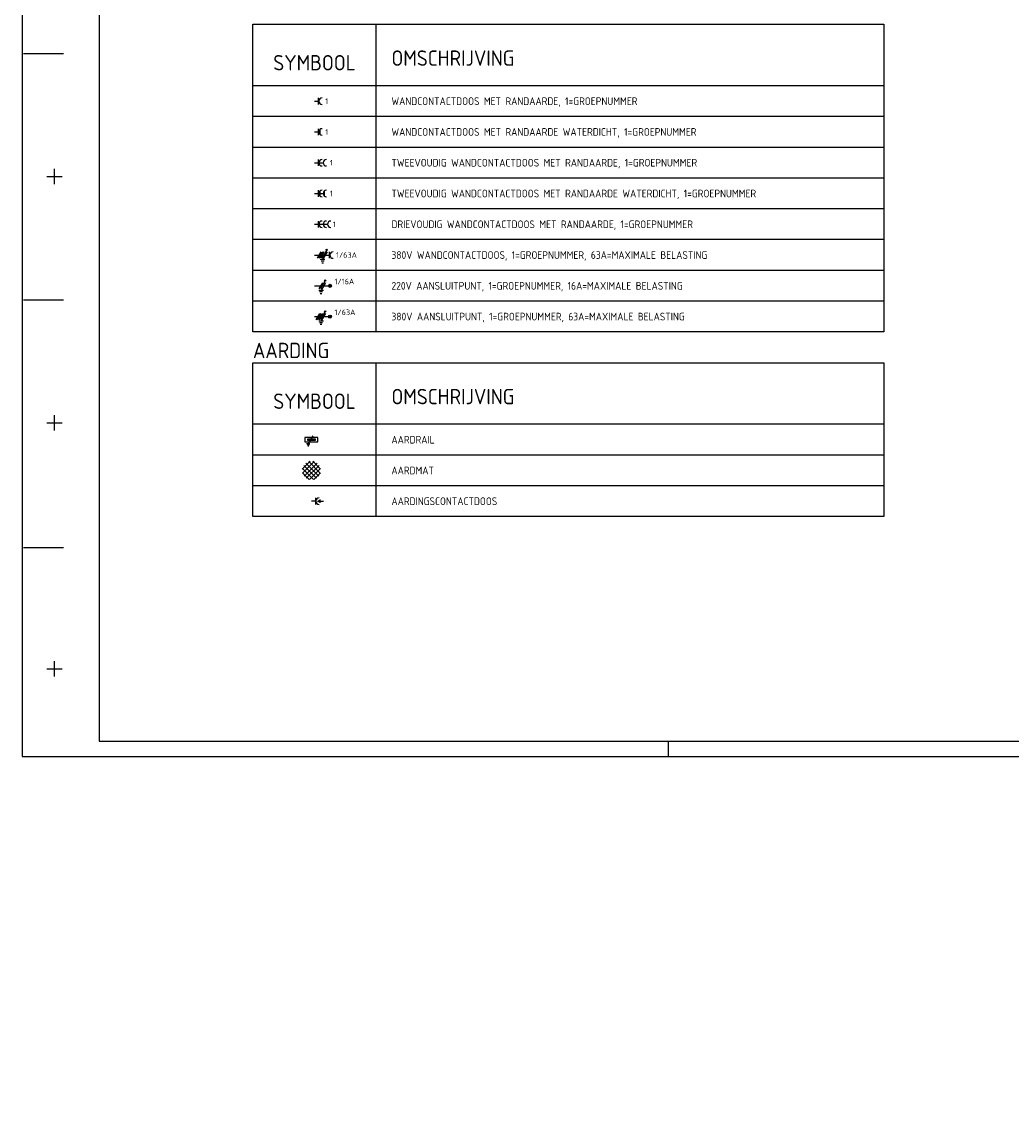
# Model space of a CAD drawing. Extents: x 0 to 841, y -120 to 594.
# Tile 1 of 10: x 0 to 322, y -120 to 239. Entities that reach past the tile are written whole.
import ezdxf
from ezdxf.enums import TextEntityAlignment as Align

# ---------------------------------------------------------------- set-up
doc = ezdxf.new("R2010")
doc.units = 0
doc.header["$LTSCALE"] = 25
doc.header["$MEASUREMENT"] = 0
doc.header["$PDMODE"] = 1
doc.layers.get('0').update_dxf_attribs({"linetype": 'CONTINUOUS'})
for name, color, linetype in [('E--L$2A-_KADER', 7, 'CONTINUOUS'), ('E--L6121_VEILIGAARD', 3, 'CONTINUOUS'), ('E--L6220_DIV380V', 3, 'CONTINUOUS'), ('E--L6221_WCD380V', 3, 'CONTINUOUS'), ('E--L6222_WCD220V', 3, 'CONTINUOUS'), ('E--L6441_DATACOM', 3, 'CONTINUOUS'), ('E--T6220_GROEPSNUMM', 2, 'CONTINUOUS'), ('E--T6221_GROEPSNUMM', 2, 'CONTINUOUS'), ('E--T6222_GROEPSNUMM', 2, 'CONTINUOUS')]:
    doc.layers.add(name, color=color, linetype=linetype)
doc.styles.add('ISO', font='isocp.shx')
doc.styles.get("Standard").update_dxf_attribs({"font": 'ISO.SHX'})

# ---------------------------------------------------------------- blocks, each defined once
blk = doc.blocks.new('BA130402')
at = {"layer": 'E--L6222_WCD220V'}
for p, q in [((0, 0), (1.41, 0)), ((1.2, 1.06), (1.2, -1.06))]:
    blk.add_line(p, q, dxfattribs=at)
blk.add_arc((2.47, 0), 1.06, 90, 270, dxfattribs=at)
at = {"layer": 'E--T6222_GROEPSNUMM'}
blk.add_attdef('GROEPSNUMMER', (3.5, -0.9), '', height=1.8, dxfattribs=at)
blk = doc.blocks.new('BA130412')
at = {"layer": 'E--L6222_WCD220V'}
for p, q in [((0, 0), (1.41, 0)), ((1.2, 1.06), (1.2, -1.06)), ((1.59, 0.59), (1.59, -0.59)), ((1.77, 0.79), (1.77, -0.79))]:
    blk.add_line(p, q, dxfattribs=at)
blk.add_arc((2.47, 0), 1.06, 90, 270, dxfattribs=at)
at = {"layer": 'E--T6222_GROEPSNUMM'}
blk.add_attdef('GROEPSNUMMER', (3.5, -0.9), '', height=1.8, dxfattribs=at)
blk = doc.blocks.new('BA130212')
at = {"layer": 'E--L6222_WCD220V'}
for p, q in [((0, 0), (2.83, 0)), ((1.2, 1.06), (1.2, -1.06))]:
    blk.add_line(p, q, dxfattribs=at)
for centre in [(2.47, 0), (3.89, 0)]:
    blk.add_arc(centre, 1.06, 90, 270, dxfattribs=at)
at = {"layer": 'E--T6222_GROEPSNUMM'}
blk.add_attdef('GROEPSNUMMER', (5, -0.9), '', height=1.8, dxfattribs=at)
blk = doc.blocks.new('BA130222')
at = {"layer": 'E--L6222_WCD220V'}
for p, q in [((0, 0), (2.83, 0)), ((1.2, 1.06), (1.2, -1.06)), ((1.59, 0.59), (1.59, -0.59)), ((1.77, 0.79), (1.77, -0.79)), ((3.01, 0.59), (3.01, -0.59)), ((3.18, 0.79), (3.18, -0.79))]:
    blk.add_line(p, q, dxfattribs=at)
for centre in [(2.47, 0), (3.89, 0)]:
    blk.add_arc(centre, 1.06, 90, 270, dxfattribs=at)
at = {"layer": 'E--T6222_GROEPSNUMM'}
blk.add_attdef('GROEPSNUMMER', (5, -0.9), '', height=1.8, dxfattribs=at)
blk = doc.blocks.new('BA130442')
at = {"layer": 'E--L6221_WCD380V'}
blk.add_line((0, 0), (5, 0), dxfattribs=at)
at = {"layer": 'E--L6221_WCD380V', "color": 2}
for p, q in [((2.08, 1), (0.92, -1)), ((2.58, 1), (1.42, -1)), ((3.08, 1), (1.92, -1)), ((3.87, 1.5), (2.42, -1)), ((4.08, 1), (2.63, -1.5)), ((3.38, -1.5), (1.88, -1.5)), ((3.13, -2), (2.13, -2)), ((2.38, -2.5), (2.88, -2.5))]:
    blk.add_line(p, q, dxfattribs=at)
at = {"layer": 'E--L6221_WCD380V'}
blk.add_lwpolyline([(4.79, 1.06), (4.79, -1.06)], dxfattribs=at)
at = {"layer": 'E--L6221_WCD380V', "color": 2}
blk.add_circle((3.97, 1.69), 0.215, dxfattribs=at)
at = {"layer": 'E--L6221_WCD380V'}
blk.add_arc((6.06, 0), 1.06, 90, 270, dxfattribs=at)
at = {"layer": 'E--T6221_GROEPSNUMM'}
blk.add_attdef('GROEPSNUMMER', (7, -0.9), '', height=1.8, dxfattribs=at)
blk = doc.blocks.new('BA120422')
at = {"layer": 'E--L6220_DIV380V', "color": 2}
for p, q in [((1.58, 1), (0.42, -1)), ((2.08, 1), (0.92, -1)), ((2.58, 1), (1.42, -1)), ((3.37, 1.5), (1.92, -1)), ((3.58, 1), (2.13, -1.5)), ((2.88, -1.5), (1.38, -1.5)), ((2.63, -2), (1.63, -2)), ((1.88, -2.5), (2.38, -2.5))]:
    blk.add_line(p, q, dxfattribs=at)
at = {"layer": 'E--L6220_DIV380V'}
blk.add_lwpolyline([(0, 0), (5, 0)], dxfattribs=at)
at = {"layer": 'E--L6220_DIV380V', "color": 2}
blk.add_circle((3.47, 1.69), 0.215, dxfattribs=at)
at = {"layer": 'E--L6220_DIV380V'}
for radius in [0.5, 0.375, 0.25, 0.125]:
    blk.add_circle((5, 0), radius, dxfattribs=at)
at = {"layer": 'E--L6220_DIV380V', "color": 2}
blk.add_attdef('OMSCHRIJVING', (6.5, -2.3), '', height=1.8, dxfattribs=at)
at = {"layer": 'E--T6220_GROEPSNUMM'}
blk.add_attdef('GROEPSNUMMER', (6.5, 0.5), '', height=1.8, dxfattribs=at)
blk = doc.blocks.new('BA120412')
at = {"layer": 'E--L6222_WCD220V', "color": 2}
for p, q in [((2.58, 1), (1.42, -1)), ((3.37, 1.5), (1.92, -1)), ((3.58, 1), (2.13, -1.5)), ((2.88, -1.5), (1.38, -1.5)), ((2.63, -2), (1.63, -2)), ((1.88, -2.5), (2.38, -2.5))]:
    blk.add_line(p, q, dxfattribs=at)
at = {"layer": 'E--L6222_WCD220V'}
blk.add_lwpolyline([(0, 0), (5, 0)], dxfattribs=at)
at = {"layer": 'E--L6222_WCD220V', "color": 2}
blk.add_circle((3.47, 1.69), 0.215, dxfattribs=at)
at = {"layer": 'E--L6222_WCD220V'}
for radius in [0.5, 0.375, 0.25, 0.125]:
    blk.add_circle((5, 0), radius, dxfattribs=at)
at = {"layer": 'E--L6222_WCD220V', "color": 2}
blk.add_attdef('OMSCHRIJVING', (6.5, -2.3), '', height=1.8, dxfattribs=at)
at = {"layer": 'E--T6222_GROEPSNUMM'}
blk.add_attdef('GROEPSNUMMER', (6.5, 0.5), '', height=1.8, dxfattribs=at)
blk = doc.blocks.new('BA130312')
at = {"layer": 'E--L6222_WCD220V'}
for p, q in [((0, 0), (4.24, 0)), ((1.2, 1.06), (1.2, -1.06))]:
    blk.add_line(p, q, dxfattribs=at)
for centre in [(2.47, 0), (3.89, 0), (5.3, 0)]:
    blk.add_arc(centre, 1.06, 90, 270, dxfattribs=at)
at = {"layer": 'E--T6222_GROEPSNUMM'}
blk.add_attdef('GROEPSNUMMER', (6, -0.9), '', height=1.8, dxfattribs=at)
blk = doc.blocks.new('A1')
at = {"layer": 'E--L$2A-_KADER', "color": 2}
for p, q in [((0, 594), (0, 0)), ((0.5, 228.5), (13.5, 228.5)), ((10.5, 186), (10.5, 191)), ((8, 188.5), (13, 188.5)), ((0.5, 148.5), (13.5, 148.5)), ((8, 108.5), (13, 108.5)), ((10.5, 106), (10.5, 111)), ((0.5, 68), (13.5, 68)), ((10.5, 26), (10.5, 31)), ((8, 28.5), (13, 28.5)), ((210, 0), (210, 5)), ((0, 0), (841, 0))]:
    blk.add_line(p, q, dxfattribs=at)
at = {"layer": 'E--L$2A-_KADER', "color": 4}
for p, q in [((25, 589), (25, 5)), ((25, 5), (836, 5))]:
    blk.add_line(p, q, dxfattribs=at)
blk = doc.blocks.new('B2150110')
at = {"layer": 'E--L6121_VEILIGAARD'}
for p, q in [((-1.31, 0.13), (1.31, 0.13)), ((1.31, 0.07), (-1.31, 0.07)), ((-1.31, 0), (1.31, 0)), ((1.31, -0.07), (-1.31, -0.07)), ((-1.31, -0.13), (1.31, -0.13))]:
    blk.add_line(p, q, dxfattribs=at)
at = {"layer": 'E--L6121_VEILIGAARD', "color": 2}
for p, q in [((0.46, 1.24), (-1.02, -1.33)), ((-0.49, -1.33), (-1.55, -1.33)), ((-0.67, -1.68), (-1.37, -1.68)), ((-1.2, -2.03), (-0.84, -2.03))]:
    blk.add_line(p, q, dxfattribs=at)
at = {"layer": 'E--L6121_VEILIGAARD'}
for points in [[(2.12, -0.71), (2.12, 0.71), (-2.12, 0.71), (-2.12, -0.71), (2.12, -0.71)], [(-1.31, -0.2), (1.31, -0.2), (1.31, 0.2), (-1.31, 0.2), (-1.31, -0.2)]]:
    blk.add_lwpolyline(points, dxfattribs=at)
blk = doc.blocks.new('AD001M0')
at = {"layer": 'E--L6121_VEILIGAARD'}
for points in [[(-2.97, 0.43), (-0.43, 2.97)], [(0.67, -2.92), (-2.92, 0.67)], [(-2.87, -0.88), (0.88, 2.87)], [(1.66, -2.5), (-2.5, 1.66)], [(-2.39, -1.82), (1.82, 2.39)], [(2.39, -1.82), (-1.82, 2.39)], [(-1.66, -2.5), (2.5, 1.66)], [(2.87, -0.88), (-0.88, 2.87)], [(-0.67, -2.92), (2.92, 0.67)], [(2.97, 0.43), (0.43, 2.97)], [(-0.77, -2.9), (-2.9, -0.77)], [(0.77, -2.9), (2.9, -0.77)]]:
    blk.add_lwpolyline(points, dxfattribs=at)
blk = doc.blocks.new('BD001M00')
blk.add_blockref('AD001M0', (0, 0))
blk = doc.blocks.new('BA130480')
at = {"layer": 'E--L6121_VEILIGAARD', "color": 2}
for p, q in [((2.12, 0.18), (2.12, -0.18)), ((2.47, -0.35), (2.47, 0.35)), ((2.83, -0.53), (2.83, 0.53)), ((2.83, 0), (3.89, 0))]:
    blk.add_line(p, q, dxfattribs=at)
at = {"layer": 'E--L6121_VEILIGAARD'}
for points in [[(1.41, 0), (0, 0)], [(1.41, -1.06), (1.41, 1.06)]]:
    blk.add_lwpolyline(points, dxfattribs=at)
blk.add_arc((2.47, 0), 1.06, 90, 270, dxfattribs=at)

msp = doc.modelspace()

# ---------------------------------------------------------------- linework, layer by layer
at = {"color": 3}
for p, q in [((75, 238), (280, 238)), ((75, 138), (75, 238)), ((115, 138), (115, 238)), ((280, 238), (280, 138)), ((280, 218), (75, 218)), ((280, 138), (75, 138)), ((75, 128), (280, 128)), ((75, 78), (75, 128)), ((115, 78), (115, 128)), ((280, 128), (280, 78)), ((280, 108), (75, 108)), ((280, 78), (75, 78))]:
    msp.add_line(p, q, dxfattribs=at)
at = {"color": 1}
for p, q in [((280, 208), (75, 208)), ((280, 198), (75, 198)), ((280, 188), (75, 188)), ((280, 178), (75, 178)), ((280, 168), (75, 168)), ((280, 158), (75, 158)), ((280, 148), (75, 148)), ((280, 98), (75, 98)), ((280, 88), (75, 88))]:
    msp.add_line(p, q, dxfattribs=at)
msp.add_point((55, -120))

# ---------------------------------------------------------------- block references
at = {"layer": 'E--L6121_VEILIGAARD', "color": 3}
for name, p in [('B2150110', (94, 103)), ('BD001M00', (94, 93)), ('BA130480', (94, 83))]:
    msp.add_blockref(name, p, dxfattribs=at)
at = {"layer": 'E--L6220_DIV380V', "color": 3}
msp.add_blockref('BA120422', (95, 143), dxfattribs=at).add_auto_attribs({'GROEPSNUMMER': '1/63A'})
at = {"layer": 'E--L6221_WCD380V', "color": 3}
msp.add_blockref('BA130442', (95, 163), dxfattribs=at).add_auto_attribs({'GROEPSNUMMER': '1/63A'})
at = {"layer": 'E--L6222_WCD220V', "color": 3}
for name, p, values in [('BA130402', (95, 213), {'GROEPSNUMMER': '1'}), ('BA130412', (95, 203), {'GROEPSNUMMER': '1'}), ('BA130212', (95, 193), {'GROEPSNUMMER': '1'}), ('BA130222', (95, 183), {'GROEPSNUMMER': '1'}), ('BA130312', (95, 173), {'GROEPSNUMMER': '1'}), ('BA120412', (95, 153), {'GROEPSNUMMER': '1/16A'})]:
    msp.add_blockref(name, p, dxfattribs=at).add_auto_attribs(values)
at = {"layer": 'E--L6441_DATACOM', "color": 3}
msp.add_blockref('A1', (0, 0), dxfattribs=at)

# ---------------------------------------------------------------- texts
at = {"color": 5, "style": 'ISO'}
for s, p in [('OMSCHRIJVING', (120, 224.5)), ('AARDING', (75, 129.5)), ('OMSCHRIJVING', (120, 114.5))]:
    msp.add_text(s, height=5, dxfattribs=at).set_placement(p)
for p in [(95, 223), (95, 113)]:
    msp.add_text('SYMBOOL', height=5, dxfattribs=at).set_placement(p, align=Align.CENTER)
at = {"color": 2, "style": 'ISO'}
for s, p in [('WANDCONTACTDOOS MET RANDAARDE, 1=GROEPNUMMER', (120, 211.75)), ('WANDCONTACTDOOS MET RANDAARDE WATERDICHT, 1=GROEPNUMMER', (120, 201.75)), ('TWEEVOUDIG WANDCONTACTDOOS MET RANDAARDE, 1=GROEPNUMMER', (120, 191.75)), ('TWEEVOUDIG WANDCONTACTDOOS MET RANDAARDE WATERDICHT, 1=GROEPNUMMER', (120, 181.75)), ('DRIEVOUDIG WANDCONTACTDOOS MET RANDAARDE, 1=GROEPNUMMER', (120, 171.75)), ('380V WANDCONTACTDOOS, 1=GROEPNUMMER, 63A=MAXIMALE BELASTING', (120, 161.75)), ('220V AANSLUITPUNT, 1=GROEPNUMMER, 16A=MAXIMALE BELASTING', (120, 151.75)), ('380V AANSLUITPUNT, 1=GROEPNUMMER, 63A=MAXIMALE BELASTING', (120, 141.75)), ('AARDRAIL', (120, 101.75)), ('AARDMAT', (120, 91.75)), ('AARDINGSCONTACTDOOS', (120, 81.75))]:
    msp.add_text(s, height=2.5, dxfattribs=at).set_placement(p)

doc.saveas('drawing.dxf')
